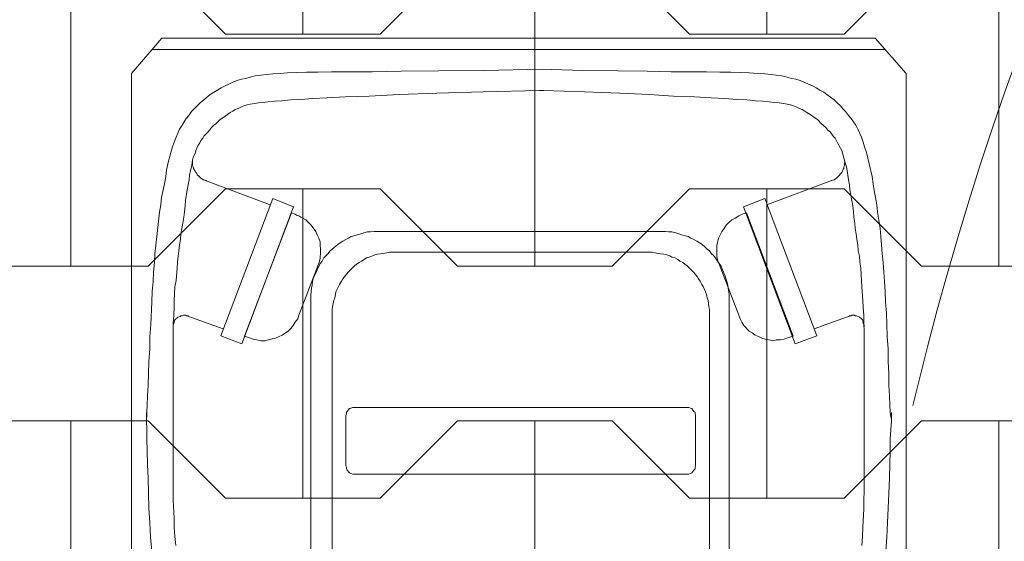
# Model space of a CAD drawing. Header units: inches. Extents: x 1156 to 71303, y -52654 to 51.
# Tile 82 of 151: x 60749 to 60812, y -43960 to -43926. Entities that reach past the tile are written whole.
import ezdxf

# ---------------------------------------------------------------- set-up
doc = ezdxf.new("R2010")
doc.units = ezdxf.units.IN
doc.header["$MEASUREMENT"] = 0
doc.linetypes.add('HIDDEN', pattern=[0.375, 0.25, -0.125])
doc.layers.get('0').update_dxf_attribs({"lineweight": 0})
for name, color, linetype, lineweight in [('p--kosz śmietnik', 252, 'Continuous', 0), ('p--szraf trawa', 104, 'Continuous', 0), ('p--szraf-podjazd', 251, 'Continuous', 0), ('P--zieleń', 94, 'Continuous', 0)]:
    doc.layers.add(name, color=color, linetype=linetype, lineweight=lineweight)

# ---------------------------------------------------------------- blocks, each defined once
blk = doc.blocks.new('kosz120L-rzut')
at = {"linetype": 'Continuous'}
for points in [[(-23.616, 2.275), (-23.616, 37.426)], [(26.482, 2.275), (26.482, 37.426)], [(-12.172, 16.836), (-12.172, 35.196)], [(14.879, 35.196), (14.879, 16.836)], [(-10.898, 17.723), (-10.898, 34.263)], [(13.491, 34.263), (13.491, 17.723)], [(-22.364, 32.238), (-22.296, 33.126)], [(25.254, 32.238), (25.163, 33.126)], [(-20.795, 32.193), (-20.749, 32.785)], [(23.661, 32.193), (23.616, 32.785)], [(-22.41, 31.306), (-22.364, 32.238)], [(-20.817, 31.601), (-20.795, 32.193)], [(23.707, 31.601), (23.661, 32.193)], [(25.277, 31.306), (25.254, 32.238)], [(-22.455, 30.373), (-22.41, 31.306)], [(-20.886, 30.418), (-20.817, 31.601)], [(23.707, 31.01), (23.707, 31.601)], [(25.345, 30.373), (25.277, 31.306)], [(23.775, 29.85), (23.707, 31.01)], [(-22.501, 29.417), (-22.455, 30.373)], [(-20.886, 29.85), (-20.886, 30.418)], [(25.39, 28.439), (25.345, 30.373)], [(-22.546, 28.439), (-22.501, 29.417)], [(-20.908, 29.258), (-20.886, 29.85)], [(23.775, 18.428), (23.775, 29.85)], [(-20.908, 18.952), (-20.908, 29.258)], [(-22.569, 27.552), (-22.546, 28.439)], [(-9.897, 27.916), (-9.76, 28.075)], [(-9.76, 28.075), (-9.669, 28.121)], [(-9.669, 28.121), (-9.556, 28.166)], [(-9.556, 28.166), (-9.442, 28.166)], [(-9.442, 28.166), (12.172, 28.166)], [(12.172, 28.166), (12.286, 28.121)], [(12.286, 28.121), (12.377, 28.075)], [(12.377, 28.075), (12.536, 27.916)], [(25.436, 27.552), (25.39, 28.439)], [(-22.592, 26.664), (-22.569, 27.552)], [(-9.988, 27.643), (-9.965, 27.711)], [(-9.988, 24.389), (-9.988, 27.643)], [(-9.965, 27.825), (-9.897, 27.916)], [(-9.965, 27.711), (-9.965, 27.825)], [(12.536, 27.916), (12.581, 27.825)], [(12.581, 27.825), (12.581, 27.711)], [(12.581, 27.711), (12.604, 27.643)], [(12.604, 27.643), (12.604, 24.389)], [(25.459, 26.664), (25.436, 27.552)], [(-22.592, 25.914), (-22.592, 26.664)], [(25.481, 25.914), (25.459, 26.664)], [(-22.615, 25.277), (-22.592, 25.914)], [(25.481, 25.277), (25.481, 25.914)], [(-22.66, 24.753), (-22.615, 25.277)], [(25.504, 24.753), (25.481, 25.277)], [(-22.66, 24.185), (-22.66, 24.753)], [(-22.615, 24.458), (-22.66, 24.594)], [(-22.66, 24.594), (-22.66, 24.185)], [(-22.592, 24.162), (-22.615, 24.458)], [(-9.965, 24.276), (-9.988, 24.389)], [(-9.965, 24.162), (-9.965, 24.276)], [(12.604, 24.389), (12.581, 24.276)], [(12.581, 24.276), (12.581, 24.162)], [(25.481, 24.458), (25.504, 24.594)], [(25.481, 24.162), (25.481, 24.458)], [(25.504, 24.185), (25.504, 24.753)], [(25.504, 24.594), (25.504, 24.185)], [(-22.569, 23.707), (-22.592, 24.162)], [(-22.546, 23.115), (-22.569, 23.707)], [(-9.897, 24.116), (-9.965, 24.162)], [(-9.829, 24.025), (-9.897, 24.116)], [(-9.76, 23.934), (-9.829, 24.025)], [(-9.669, 23.912), (-9.76, 23.934)], [(-9.556, 23.866), (-9.669, 23.912)], [(12.172, 23.866), (-9.556, 23.866)], [(12.286, 23.912), (12.172, 23.866)], [(12.377, 23.934), (12.286, 23.912)], [(12.468, 24.025), (12.377, 23.934)], [(12.536, 24.116), (12.468, 24.025)], [(12.581, 24.162), (12.536, 24.116)], [(25.436, 23.115), (25.459, 23.707)], [(25.459, 23.707), (25.481, 24.162)], [(-22.501, 22.41), (-22.546, 23.115)], [(25.39, 22.41), (25.436, 23.115)], [(-22.501, 21.682), (-22.501, 22.41)], [(25.368, 21.682), (25.39, 22.41)], [(-22.455, 20.886), (-22.501, 21.682)], [(25.345, 20.886), (25.368, 21.682)], [(-22.455, 20.067), (-22.455, 20.886)], [(25.277, 20.067), (25.345, 20.886)], [(-22.387, 19.27), (-22.455, 20.067)], [(-16.449, 19.748), (-17.837, 19.225)], [(-13.105, 10.898), (-16.449, 19.748)], [(15.994, 10.898), (19.339, 19.748)], [(19.339, 19.748), (20.704, 19.225)], [(25.277, 19.27), (25.277, 20.067)], [(-22.364, 18.497), (-22.387, 19.27)], [(-17.837, 19.225), (-14.47, 10.352)], [(-16.313, 19.248), (-15.949, 19.361)], [(-13.287, 11.285), (-16.313, 19.248)], [(-15.949, 19.361), (-15.721, 19.452)], [(-15.949, 19.361), (-15.949, 19.361)], [(-15.721, 19.452), (-15.494, 19.498)], [(-15.494, 19.498), (-15.221, 19.498)], [(-15.221, 19.498), (-14.993, 19.543)], [(-14.993, 19.543), (-14.766, 19.498)], [(-14.766, 19.498), (-14.493, 19.452)], [(-14.493, 19.452), (-14.288, 19.384)], [(-14.288, 19.384), (-14.06, 19.27)], [(-14.06, 19.27), (-13.855, 19.179)], [(-13.855, 19.179), (-13.651, 19.043)], [(16.131, 11.285), (19.157, 19.248)], [(16.722, 19.179), (16.517, 19.043)], [(16.927, 19.27), (16.722, 19.179)], [(17.154, 19.384), (16.927, 19.27)], [(17.632, 19.498), (17.154, 19.384)], [(20.704, 19.225), (17.336, 10.352)], [(17.86, 19.543), (17.632, 19.498)], [(18.11, 19.543), (17.86, 19.543)], [(18.36, 19.498), (18.11, 19.543)], [(18.611, 19.452), (18.36, 19.498)], [(18.838, 19.361), (18.611, 19.452)], [(19.157, 19.248), (18.838, 19.361)], [(18.838, 19.361), (18.838, 19.361)], [(25.231, 18.497), (25.277, 19.27)], [(-22.342, 17.769), (-22.364, 18.497)], [(-20.886, 18.428), (-20.908, 18.952)], [(-20.908, 18.656), (-20.908, 18.542)], [(-20.908, 18.656), (-20.908, 18.542)], [(-20.908, 18.542), (-20.886, 18.451)], [(-20.908, 18.542), (-20.886, 18.451)], [(-17.678, 18.77), (-19.998, 17.928)], [(-13.651, 19.043), (-13.469, 18.929)], [(-13.469, 18.929), (-13.127, 18.565)], [(-13.127, 18.565), (-12.991, 18.337)], [(16.017, 18.565), (15.88, 18.337)], [(16.176, 18.747), (16.017, 18.565)], [(16.335, 18.929), (16.176, 18.747)], [(16.517, 19.043), (16.335, 18.929)], [(20.544, 18.77), (22.888, 17.928)], [(23.73, 18.451), (23.775, 18.542)], [(23.73, 18.451), (23.775, 18.542)], [(23.775, 18.542), (23.775, 18.656)], [(23.775, 18.542), (23.775, 18.656)], [(25.163, 17.041), (25.231, 18.497)], [(-20.886, 18.451), (-20.84, 18.406)], [(-20.886, 18.451), (-20.84, 18.406)], [(-20.886, 17.905), (-20.886, 18.428)], [(-20.84, 17.405), (-20.886, 17.905)], [(-20.84, 18.406), (-20.84, 18.337)], [(-20.84, 18.406), (-20.84, 18.337)], [(-20.84, 18.337), (-20.795, 18.201)], [(-20.84, 18.337), (-20.795, 18.201)], [(-20.795, 18.201), (-20.704, 18.11)], [(-20.795, 18.201), (-20.704, 18.11)], [(-20.704, 18.11), (-20.59, 18.019)], [(-20.704, 18.11), (-20.59, 18.019)], [(-20.59, 18.019), (-20.408, 17.928)], [(-20.59, 18.019), (-20.408, 17.928)], [(-20.408, 17.928), (-20.317, 17.928)], [(-20.408, 17.928), (-20.317, 17.928)], [(-20.317, 17.928), (-20.271, 17.905)], [(-20.317, 17.928), (-20.271, 17.905)], [(-20.271, 17.905), (-20.089, 17.905)], [(-20.271, 17.905), (-20.089, 17.905)], [(-20.089, 17.905), (-20.067, 17.928)], [(-20.089, 17.905), (-20.067, 17.928)], [(-20.067, 17.928), (-19.953, 17.928)], [(-20.067, 17.928), (-19.953, 17.928)], [(-19.953, 17.928), (-19.907, 17.973)], [(-19.953, 17.928), (-19.907, 17.973)], [(-12.991, 18.337), (-12.877, 18.133)], [(-12.877, 18.133), (-12.786, 17.905)], [(-12.786, 17.905), (-12.786, 17.905)], [(-12.786, 17.905), (-11.535, 14.606)], [(15.653, 17.905), (14.379, 14.606)], [(15.653, 17.905), (15.63, 17.905)], [(15.721, 18.133), (15.653, 17.905)], [(15.88, 18.337), (15.721, 18.133)], [(22.774, 17.973), (22.797, 17.928)], [(22.774, 17.973), (22.797, 17.928)], [(22.797, 17.928), (22.933, 17.928)], [(22.797, 17.928), (22.933, 17.928)], [(22.933, 17.928), (22.956, 17.905)], [(22.933, 17.928), (22.956, 17.905)], [(22.956, 17.905), (23.115, 17.905)], [(22.956, 17.905), (23.115, 17.905)], [(23.115, 17.905), (23.206, 17.928)], [(23.115, 17.905), (23.206, 17.928)], [(23.206, 17.928), (23.275, 17.928)], [(23.206, 17.928), (23.275, 17.928)], [(23.275, 17.928), (23.32, 17.973)], [(23.275, 17.928), (23.32, 17.973)], [(23.32, 17.973), (23.479, 18.019)], [(23.32, 17.973), (23.479, 18.019)], [(23.479, 18.019), (23.661, 18.201)], [(23.479, 18.019), (23.661, 18.201)], [(23.661, 18.201), (23.707, 18.337)], [(23.661, 18.201), (23.707, 18.337)], [(23.707, 18.337), (23.73, 18.406)], [(23.707, 18.337), (23.73, 18.406)], [(23.707, 17.405), (23.73, 17.905)], [(23.73, 18.406), (23.73, 18.451)], [(23.73, 18.406), (23.73, 18.451)], [(23.73, 17.905), (23.775, 18.428)], [(-22.273, 17.041), (-22.342, 17.769)], [(-20.817, 16.95), (-20.84, 17.405)], [(-10.898, 17.723), (-10.898, 17.518)], [(-10.898, 17.723), (-10.898, 17.518)], [(-10.898, 17.518), (-10.852, 17.359)], [(-10.898, 17.518), (-10.852, 17.359)], [(-10.852, 17.359), (-10.807, 16.95)], [(-10.852, 17.359), (-10.807, 16.95)], [(13.4, 16.95), (13.469, 17.359)], [(13.4, 16.95), (13.469, 17.359)], [(13.469, 17.359), (13.491, 17.518)], [(13.469, 17.359), (13.491, 17.518)], [(13.491, 17.518), (13.491, 17.723)], [(13.491, 17.518), (13.491, 17.723)], [(23.707, 16.95), (23.707, 17.405)], [(-22.251, 16.358), (-22.273, 17.041)], [(-20.749, 16.062), (-20.817, 16.95)], [(-12.172, 16.836), (-12.172, 16.586)], [(-12.172, 16.836), (-12.172, 16.586)], [(-12.172, 16.586), (-12.149, 16.381)], [(-12.172, 16.586), (-12.149, 16.381)], [(-10.807, 16.95), (-10.739, 16.768)], [(-10.807, 16.95), (-10.739, 16.768)], [(-10.739, 16.768), (-10.716, 16.563)], [(-10.739, 16.768), (-10.716, 16.563)], [(-10.716, 16.563), (-10.648, 16.381)], [(-10.716, 16.563), (-10.648, 16.381)], [(13.264, 16.381), (13.287, 16.563)], [(13.264, 16.381), (13.287, 16.563)], [(13.287, 16.563), (13.332, 16.768)], [(13.287, 16.563), (13.332, 16.768)], [(13.332, 16.768), (13.4, 16.95)], [(13.332, 16.768), (13.4, 16.95)], [(14.857, 16.381), (14.879, 16.586)], [(14.857, 16.381), (14.879, 16.586)], [(14.879, 16.586), (14.879, 16.836)], [(14.879, 16.586), (14.879, 16.836)], [(23.661, 16.062), (23.707, 16.95)], [(25.14, 16.358), (25.163, 17.041)], [(-22.205, 15.721), (-22.251, 16.358)], [(-20.681, 14.857), (-20.749, 16.062)], [(-12.149, 16.381), (-12.104, 16.153)], [(-12.149, 16.381), (-12.104, 16.153)], [(-12.104, 16.153), (-12.081, 15.949)], [(-12.104, 16.153), (-12.081, 15.949)], [(-12.081, 15.949), (-12.013, 15.721)], [(-12.081, 15.949), (-12.013, 15.721)], [(-10.648, 16.381), (-10.488, 16.04)], [(-10.648, 16.381), (-10.488, 16.04)], [(-10.488, 16.04), (-10.397, 15.903)], [(-10.488, 16.04), (-10.397, 15.903)], [(13.014, 15.903), (13.082, 16.04)], [(13.014, 15.903), (13.082, 16.04)], [(13.082, 16.04), (13.264, 16.381)], [(13.082, 16.04), (13.264, 16.381)], [(14.766, 15.721), (14.788, 15.949)], [(14.766, 15.721), (14.788, 15.949)], [(14.788, 15.949), (14.834, 16.153)], [(14.788, 15.949), (14.834, 16.153)], [(14.834, 16.153), (14.857, 16.381)], [(14.834, 16.153), (14.857, 16.381)], [(23.593, 15.653), (23.661, 16.062)], [(25.072, 15.721), (25.14, 16.358)], [(-22.182, 15.107), (-22.205, 15.721)], [(-12.013, 15.721), (-11.899, 15.312)], [(-12.013, 15.721), (-11.899, 15.312)], [(-11.899, 15.312), (-11.74, 14.97)], [(-11.899, 15.312), (-11.74, 14.97)], [(-10.397, 15.903), (-10.306, 15.698)], [(-10.397, 15.903), (-10.306, 15.698)], [(-10.306, 15.698), (-10.193, 15.539)], [(-10.306, 15.698), (-10.193, 15.539)], [(-10.193, 15.539), (-10.102, 15.403)], [(-10.193, 15.539), (-10.102, 15.403)], [(-10.102, 15.403), (-9.874, 15.107)], [(-10.102, 15.403), (-9.874, 15.107)], [(12.468, 15.107), (12.809, 15.539)], [(12.468, 15.107), (12.809, 15.539)], [(12.809, 15.539), (12.9, 15.698)], [(12.809, 15.539), (12.9, 15.698)], [(12.9, 15.698), (13.014, 15.903)], [(12.9, 15.698), (13.014, 15.903)], [(14.538, 15.13), (14.629, 15.312)], [(14.538, 15.13), (14.629, 15.312)], [(14.629, 15.312), (14.72, 15.516)], [(14.629, 15.312), (14.72, 15.516)], [(14.72, 15.516), (14.766, 15.721)], [(14.72, 15.516), (14.766, 15.721)], [(23.525, 14.857), (23.593, 15.653)], [(25.049, 15.107), (25.072, 15.721)], [(-22.137, 14.493), (-22.182, 15.107)], [(-20.613, 14.47), (-20.681, 14.857)], [(-11.74, 14.97), (-11.649, 14.72)], [(-11.74, 14.97), (-11.649, 14.72)], [(-11.649, 14.72), (-11.535, 14.561)], [(-11.649, 14.72), (-11.535, 14.561)], [(-9.874, 15.107), (-9.465, 14.697)], [(-9.874, 15.107), (-9.465, 14.697)], [(-9.465, 14.697), (-9.305, 14.606)], [(-9.465, 14.697), (-9.305, 14.606)], [(11.922, 14.606), (12.058, 14.697)], [(11.922, 14.606), (12.058, 14.697)], [(12.058, 14.697), (12.468, 15.107)], [(12.058, 14.697), (12.468, 15.107)], [(14.265, 14.561), (14.47, 14.97)], [(14.265, 14.561), (14.47, 14.97)], [(14.47, 14.97), (14.538, 15.13)], [(14.47, 14.97), (14.538, 15.13)], [(23.502, 14.47), (23.525, 14.857)], [(24.981, 14.493), (25.049, 15.107)], [(-22.069, 13.924), (-22.137, 14.493)], [(-20.59, 14.083), (-20.613, 14.47)], [(-20.522, 13.742), (-20.59, 14.083)], [(-11.535, 14.606), (-11.535, 14.606)], [(-11.535, 14.606), (-11.444, 14.379)], [(-11.535, 14.561), (-11.421, 14.402)], [(-11.535, 14.561), (-11.421, 14.402)], [(-11.444, 14.379), (-11.376, 14.129)], [(-11.421, 14.402), (-11.285, 14.197)], [(-11.421, 14.402), (-11.285, 14.197)], [(-11.376, 14.129), (-11.376, 13.4)], [(-11.285, 14.197), (-11.171, 14.06)], [(-11.285, 14.197), (-11.171, 14.06)], [(-11.171, 14.06), (-11.034, 13.924)], [(-11.171, 14.06), (-11.034, 13.924)], [(-9.305, 14.606), (-9.169, 14.493)], [(-9.305, 14.606), (-9.169, 14.493)], [(-9.169, 14.493), (-8.987, 14.402)], [(-9.169, 14.493), (-8.987, 14.402)], [(-8.987, 14.402), (-8.85, 14.288)], [(-8.987, 14.402), (-8.85, 14.288)], [(-8.85, 14.288), (-8.668, 14.197)], [(-8.85, 14.288), (-8.668, 14.197)], [(-8.668, 14.197), (-8.463, 14.151)], [(-8.668, 14.197), (-8.463, 14.151)], [(-8.463, 14.151), (-8.327, 14.06)], [(-8.463, 14.151), (-8.327, 14.06)], [(-8.327, 14.06), (-8.145, 13.992)], [(-8.327, 14.06), (-8.145, 13.992)], [(10.739, 13.992), (10.898, 14.06)], [(10.739, 13.992), (10.898, 14.06)], [(10.898, 14.06), (11.103, 14.151)], [(10.898, 14.06), (11.103, 14.151)], [(11.103, 14.151), (11.285, 14.197)], [(11.103, 14.151), (11.285, 14.197)], [(11.285, 14.197), (11.421, 14.288)], [(11.285, 14.197), (11.421, 14.288)], [(11.421, 14.288), (11.603, 14.402)], [(11.421, 14.288), (11.603, 14.402)], [(11.603, 14.402), (11.762, 14.493)], [(11.603, 14.402), (11.762, 14.493)], [(11.762, 14.493), (11.922, 14.606)], [(11.762, 14.493), (11.922, 14.606)], [(13.787, 13.924), (13.901, 14.06)], [(13.787, 13.924), (13.901, 14.06)], [(13.901, 14.06), (14.038, 14.197)], [(13.901, 14.06), (14.038, 14.197)], [(14.038, 14.197), (14.151, 14.402)], [(14.038, 14.197), (14.151, 14.402)], [(14.151, 14.402), (14.265, 14.561)], [(14.151, 14.402), (14.265, 14.561)], [(14.265, 14.151), (14.242, 13.878)], [(14.311, 14.379), (14.265, 14.242)], [(14.265, 14.242), (14.265, 14.151)], [(14.333, 14.493), (14.311, 14.379)], [(14.379, 14.606), (14.333, 14.493)], [(14.379, 14.606), (14.379, 14.606)], [(23.411, 13.742), (23.457, 14.083)], [(23.457, 14.083), (23.502, 14.47)], [(24.958, 13.924), (24.981, 14.493)], [(-22.023, 13.355), (-22.069, 13.924)], [(-20.499, 13.355), (-20.522, 13.742)], [(-11.376, 13.4), (-11.489, 12.923)], [(-11.034, 13.924), (-10.898, 13.742)], [(-11.034, 13.924), (-10.898, 13.742)], [(-10.898, 13.742), (-10.739, 13.628)], [(-10.898, 13.742), (-10.739, 13.628)], [(-10.739, 13.628), (-10.602, 13.469)], [(-10.739, 13.628), (-10.602, 13.469)], [(-10.602, 13.469), (-10.42, 13.332)], [(-10.602, 13.469), (-10.42, 13.332)], [(-8.145, 13.992), (-7.94, 13.947)], [(-8.145, 13.992), (-7.94, 13.947)], [(-7.94, 13.947), (-7.735, 13.924)], [(-7.94, 13.947), (-7.735, 13.924)], [(-7.735, 13.924), (-7.394, 13.855)], [(-7.735, 13.924), (-7.394, 13.855)], [(-7.394, 13.855), (-7.189, 13.833)], [(-7.394, 13.855), (-7.189, 13.833)], [(-7.189, 13.833), (-6.985, 13.833)], [(-7.189, 13.833), (-6.985, 13.833)], [(9.578, 13.833), (-6.985, 13.833)], [(9.578, 13.833), (9.783, 13.833)], [(9.578, 13.833), (9.783, 13.833)], [(9.783, 13.833), (9.965, 13.855)], [(9.783, 13.833), (9.965, 13.855)], [(9.965, 13.855), (10.375, 13.924)], [(9.965, 13.855), (10.375, 13.924)], [(10.375, 13.924), (10.557, 13.947)], [(10.375, 13.924), (10.557, 13.947)], [(10.557, 13.947), (10.739, 13.992)], [(10.557, 13.947), (10.739, 13.992)], [(13.127, 13.332), (13.491, 13.628)], [(13.127, 13.332), (13.491, 13.628)], [(13.491, 13.628), (13.628, 13.742)], [(13.491, 13.628), (13.628, 13.742)], [(13.628, 13.742), (13.787, 13.924)], [(13.628, 13.742), (13.787, 13.924)], [(14.242, 13.878), (14.242, 13.628)], [(14.242, 13.628), (14.265, 13.4)], [(14.265, 13.4), (14.265, 13.15)], [(23.366, 13.355), (23.411, 13.742)], [(24.844, 12.809), (24.958, 13.924)], [(-21.978, 12.809), (-22.023, 13.355)], [(-21.932, 12.286), (-21.978, 12.809)], [(-20.431, 13.014), (-20.499, 13.355)], [(-20.385, 12.627), (-20.431, 13.014)], [(-11.489, 12.923), (-11.58, 12.695)], [(-10.42, 13.332), (-10.079, 13.105)], [(-10.42, 13.332), (-10.079, 13.105)], [(-10.079, 13.105), (-9.897, 13.014)], [(-10.079, 13.105), (-9.897, 13.014)], [(-9.897, 13.014), (-9.692, 12.923)], [(-9.897, 13.014), (-9.692, 12.923)], [(-9.692, 12.923), (-9.51, 12.809)], [(-9.692, 12.923), (-9.51, 12.809)], [(-9.51, 12.809), (-9.1, 12.695)], [(-9.51, 12.809), (-9.1, 12.695)], [(11.853, 12.695), (12.263, 12.809)], [(11.853, 12.695), (12.263, 12.809)], [(12.263, 12.809), (12.445, 12.923)], [(12.263, 12.809), (12.445, 12.923)], [(12.445, 12.923), (12.604, 13.014)], [(12.445, 12.923), (12.604, 13.014)], [(12.604, 13.014), (12.809, 13.105)], [(12.604, 13.014), (12.809, 13.105)], [(12.809, 13.105), (12.991, 13.218)], [(12.809, 13.105), (12.991, 13.218)], [(12.991, 13.218), (13.127, 13.332)], [(12.991, 13.218), (13.127, 13.332)], [(14.265, 13.15), (14.356, 12.923)], [(14.356, 12.923), (14.47, 12.695)], [(23.275, 12.627), (23.297, 13.014)], [(23.297, 13.014), (23.366, 13.355)], [(24.662, 11.239), (24.844, 12.809)], [(-21.841, 11.762), (-21.932, 12.286)], [(-20.317, 12.286), (-20.385, 12.627)], [(-20.294, 11.944), (-20.317, 12.286)], [(-11.853, 12.286), (-11.967, 12.081)], [(-11.694, 12.49), (-11.853, 12.286)], [(-11.58, 12.695), (-11.694, 12.49)], [(-9.1, 12.695), (-8.918, 12.627)], [(-9.1, 12.695), (-8.918, 12.627)], [(-8.918, 12.627), (-8.714, 12.581)], [(-8.918, 12.627), (-8.714, 12.581)], [(-8.714, 12.581), (-8.463, 12.513)], [(-8.714, 12.581), (-8.463, 12.513)], [(-8.463, 12.513), (-8.259, 12.513)], [(-8.463, 12.513), (-8.259, 12.513)], [(-8.259, 12.513), (-8.054, 12.49)], [(-8.259, 12.513), (-8.054, 12.49)], [(-8.054, 12.49), (-7.826, 12.49)], [(-8.054, 12.49), (-7.826, 12.49)], [(10.579, 12.49), (-7.826, 12.49)], [(10.579, 12.49), (10.784, 12.49)], [(10.579, 12.49), (10.784, 12.49)], [(10.784, 12.49), (11.012, 12.513)], [(10.784, 12.49), (11.012, 12.513)], [(11.012, 12.513), (11.216, 12.513)], [(11.012, 12.513), (11.216, 12.513)], [(11.216, 12.513), (11.444, 12.581)], [(11.216, 12.513), (11.444, 12.581)], [(11.444, 12.581), (11.649, 12.627)], [(11.444, 12.581), (11.649, 12.627)], [(11.649, 12.627), (11.853, 12.695)], [(11.649, 12.627), (11.853, 12.695)], [(14.47, 12.695), (14.561, 12.49)], [(14.561, 12.49), (14.857, 12.081)], [(23.161, 11.944), (23.275, 12.627)], [(-21.773, 11.239), (-21.841, 11.762)], [(-20.226, 11.558), (-20.294, 11.944)], [(-20.203, 11.216), (-20.226, 11.558)], [(-12.786, 11.467), (-13.014, 11.376)], [(-12.559, 11.626), (-12.786, 11.467)], [(-12.354, 11.74), (-12.559, 11.626)], [(-12.149, 11.899), (-12.354, 11.74)], [(-11.967, 12.081), (-12.149, 11.899)], [(14.857, 12.081), (15.198, 11.74)], [(15.198, 11.74), (15.403, 11.626)], [(15.403, 11.626), (15.516, 11.558)], [(15.516, 11.558), (15.653, 11.467)], [(15.653, 11.467), (15.767, 11.444)], [(23.047, 11.216), (23.092, 11.558)], [(23.092, 11.558), (23.161, 11.944)], [(-21.727, 10.761), (-21.773, 11.239)], [(-20.158, 10.83), (-20.203, 11.216)], [(-19.976, 9.783), (-20.158, 10.83)], [(-14.47, 10.352), (-13.105, 10.898)], [(-13.014, 11.376), (-13.287, 11.285)], [(-13.014, 11.376), (-13.014, 11.376)], [(15.767, 11.444), (15.88, 11.376)], [(15.88, 11.376), (16.131, 11.285)], [(15.88, 11.376), (15.88, 11.376)], [(17.336, 10.352), (15.994, 10.898)], [(22.979, 10.488), (23.001, 10.83)], [(23.001, 10.83), (23.047, 11.216)], [(24.571, 10.761), (24.662, 11.239)], [(-21.636, 10.284), (-21.727, 10.761)], [(-21.545, 9.829), (-21.636, 10.284)], [(-14.606, 10.761), (-18.861, 9.169)], [(17.496, 10.761), (21.75, 9.169)], [(22.865, 9.783), (22.979, 10.488)], [(24.344, 9.396), (24.526, 10.284)], [(24.526, 10.284), (24.571, 10.761)], [(-21.477, 9.396), (-21.545, 9.829)], [(-19.953, 9.465), (-19.976, 9.783)], [(22.751, 9.146), (22.865, 9.783)], [(-21.409, 8.941), (-21.477, 9.396)], [(-21.227, 8.122), (-21.409, 8.941)], [(-19.885, 9.146), (-19.953, 9.465)], [(-19.839, 8.85), (-19.885, 9.146)], [(-19.179, 8.964), (-19.27, 8.896)], [(-19.179, 8.964), (-19.27, 8.896)], [(-19.111, 9.032), (-19.179, 8.964)], [(-19.111, 9.032), (-19.179, 8.964)], [(-19.043, 9.078), (-19.111, 9.032)], [(-19.043, 9.078), (-19.111, 9.032)], [(-18.952, 9.146), (-19.043, 9.078)], [(-18.952, 9.146), (-19.043, 9.078)], [(-18.861, 9.169), (-18.952, 9.146)], [(-18.861, 9.169), (-18.952, 9.146)], [(-18.747, 9.191), (-18.861, 9.169)], [(-18.747, 9.191), (-18.861, 9.169)], [(21.727, 9.169), (21.614, 9.191)], [(21.727, 9.169), (21.614, 9.191)], [(21.818, 9.146), (21.727, 9.169)], [(21.818, 9.146), (21.727, 9.169)], [(22, 9.032), (21.818, 9.146)], [(22, 9.032), (21.818, 9.146)], [(22.046, 8.964), (22, 9.032)], [(22.046, 8.964), (22, 9.032)], [(22.137, 8.896), (22.046, 8.964)], [(22.137, 8.896), (22.046, 8.964)], [(22.728, 8.85), (22.751, 9.146)], [(24.207, 8.532), (24.253, 8.941)], [(24.253, 8.941), (24.344, 9.396)], [(-19.794, 8.554), (-19.839, 8.85)], [(-19.748, 8.304), (-19.794, 8.554)], [(-19.68, 8.054), (-19.748, 8.304)], [(-19.589, 8.304), (-19.634, 8.213)], [(-19.589, 8.304), (-19.634, 8.213)], [(-19.543, 8.463), (-19.589, 8.418)], [(-19.543, 8.463), (-19.589, 8.418)], [(-19.589, 8.418), (-19.589, 8.304)], [(-19.589, 8.418), (-19.589, 8.304)], [(-19.498, 8.577), (-19.543, 8.463)], [(-19.498, 8.577), (-19.543, 8.463)], [(-19.452, 8.668), (-19.498, 8.577)], [(-19.452, 8.668), (-19.498, 8.577)], [(-19.384, 8.736), (-19.452, 8.668)], [(-19.384, 8.736), (-19.452, 8.668)], [(-19.27, 8.896), (-19.384, 8.736)], [(-19.27, 8.896), (-19.384, 8.736)], [(22.228, 8.827), (22.137, 8.896)], [(22.228, 8.827), (22.137, 8.896)], [(22.251, 8.736), (22.228, 8.827)], [(22.251, 8.736), (22.228, 8.827)], [(22.319, 8.668), (22.251, 8.736)], [(22.319, 8.668), (22.251, 8.736)], [(22.364, 8.577), (22.319, 8.668)], [(22.364, 8.577), (22.319, 8.668)], [(22.455, 8.418), (22.364, 8.577)], [(22.455, 8.418), (22.364, 8.577)], [(22.478, 8.304), (22.455, 8.418)], [(22.478, 8.304), (22.455, 8.418)], [(22.524, 8.213), (22.478, 8.304)], [(22.524, 8.213), (22.478, 8.304)], [(22.546, 8.054), (22.592, 8.304)], [(22.592, 8.304), (22.66, 8.554)], [(22.66, 8.554), (22.728, 8.85)], [(24.116, 8.122), (24.207, 8.532)], [(-21.045, 7.371), (-21.227, 8.122)], [(-19.452, 7.258), (-19.68, 8.054)], [(-19.634, 8.099), (-19.657, 7.986)], [(-19.634, 8.099), (-19.657, 7.986)], [(-19.657, 7.986), (-19.657, 7.94)], [(-19.657, 7.986), (-19.657, 7.94)], [(-19.657, 7.94), (-19.634, 7.917)], [(-19.657, 7.94), (-19.634, 7.917)], [(-19.634, 8.213), (-19.634, 8.099)], [(-19.634, 8.213), (-19.634, 8.099)], [(-19.634, 7.917), (-19.634, 7.849)], [(-19.634, 7.917), (-19.634, 7.849)], [(22.364, 7.44), (22.455, 7.644)], [(22.455, 7.644), (22.524, 7.849)], [(22.524, 7.849), (22.524, 8.213)], [(22.524, 7.849), (22.524, 8.213)], [(22.524, 7.849), (22.546, 8.054)], [(23.934, 7.371), (24.116, 8.122)], [(-20.931, 7.007), (-21.045, 7.371)], [(-20.84, 6.712), (-20.931, 7.007)], [(-19.361, 7.098), (-19.452, 7.258)], [(-19.179, 6.757), (-19.361, 7.098)], [(22.16, 6.916), (22.251, 7.098)], [(22.251, 7.098), (22.319, 7.258)], [(22.319, 7.258), (22.364, 7.44)], [(23.707, 6.712), (23.821, 7.007)], [(23.821, 7.007), (23.934, 7.371)], [(-20.726, 6.393), (-20.84, 6.712)], [(-20.499, 5.87), (-20.726, 6.393)], [(-19.02, 6.461), (-19.179, 6.757)], [(-18.906, 6.325), (-19.02, 6.461)], [(21.796, 6.325), (21.864, 6.461)], [(21.864, 6.461), (22, 6.598)], [(22, 6.598), (22.046, 6.757)], [(22.046, 6.757), (22.16, 6.916)], [(23.366, 5.87), (23.593, 6.393)], [(23.593, 6.393), (23.707, 6.712)], [(-20.362, 5.62), (-20.499, 5.87)], [(-18.815, 6.188), (-18.906, 6.325)], [(-18.702, 6.052), (-18.815, 6.188)], [(-18.542, 5.938), (-18.702, 6.052)], [(-18.428, 5.756), (-18.542, 5.938)], [(-18.133, 5.529), (-18.428, 5.756)], [(21.181, 5.642), (21.295, 5.756)], [(21.295, 5.756), (21.432, 5.938)], [(21.432, 5.938), (21.523, 6.052)], [(21.523, 6.052), (21.796, 6.325)], [(23.206, 5.62), (23.366, 5.87)], [(-20.203, 5.392), (-20.362, 5.62)], [(-20.067, 5.187), (-20.203, 5.392)], [(-19.885, 4.983), (-20.067, 5.187)], [(-17.882, 5.256), (-18.133, 5.529)], [(-17.7, 5.142), (-17.882, 5.256)], [(-17.405, 4.914), (-17.7, 5.142)], [(20.271, 4.914), (20.567, 5.142)], [(20.567, 5.142), (20.749, 5.256)], [(20.749, 5.256), (20.886, 5.392)], [(20.886, 5.392), (21.022, 5.529)], [(21.022, 5.529), (21.181, 5.642)], [(22.774, 4.983), (22.933, 5.187)], [(22.933, 5.187), (23.07, 5.392)], [(23.07, 5.392), (23.206, 5.62)], [(-19.703, 4.732), (-19.885, 4.983)], [(-19.543, 4.573), (-19.703, 4.732)], [(-19.361, 4.368), (-19.543, 4.573)], [(-17.2, 4.801), (-17.405, 4.914)], [(-17.063, 4.71), (-17.2, 4.801)], [(-16.881, 4.596), (-17.063, 4.71)], [(-16.722, 4.527), (-16.881, 4.596)], [(-16.54, 4.459), (-16.722, 4.527)], [(-16.335, 4.368), (-16.54, 4.459)], [(19.202, 4.368), (19.407, 4.459)], [(19.407, 4.459), (19.566, 4.527)], [(19.566, 4.527), (19.771, 4.596)], [(19.771, 4.596), (19.93, 4.71)], [(19.93, 4.71), (20.089, 4.801)], [(20.089, 4.801), (20.271, 4.914)], [(22.023, 4.163), (22.592, 4.732)], [(22.592, 4.732), (22.774, 4.983)], [(-19.157, 4.163), (-19.361, 4.368)], [(-18.952, 3.981), (-19.157, 4.163)], [(-18.497, 3.64), (-18.952, 3.981)], [(-16.131, 4.3), (-16.335, 4.368)], [(-15.926, 4.254), (-16.131, 4.3)], [(-15.698, 4.209), (-15.926, 4.254)], [(-15.403, 4.163), (-15.698, 4.209)], [(-15.107, 4.141), (-15.403, 4.163)], [(-14.766, 4.095), (-15.107, 4.141)], [(-14.356, 4.072), (-14.766, 4.095)], [(-13.878, 4.05), (-14.356, 4.072)], [(-13.309, 3.981), (-13.878, 4.05)], [(-12.672, 3.959), (-13.309, 3.981)], [(-11.899, 3.89), (-12.672, 3.959)], [(-11.012, 3.845), (-11.899, 3.89)], [(-9.92, 3.777), (-11.012, 3.845)], [(12.65, 3.777), (13.833, 3.845)], [(13.833, 3.845), (14.766, 3.89)], [(14.766, 3.89), (15.516, 3.959)], [(15.516, 3.959), (16.199, 3.981)], [(16.199, 3.981), (16.745, 4.05)], [(16.745, 4.05), (17.223, 4.072)], [(17.223, 4.072), (17.632, 4.095)], [(17.632, 4.095), (17.973, 4.141)], [(17.973, 4.141), (18.269, 4.163)], [(18.269, 4.163), (18.519, 4.209)], [(18.519, 4.209), (18.793, 4.254)], [(18.793, 4.254), (18.997, 4.3)], [(18.997, 4.3), (19.202, 4.368)], [(21.386, 3.64), (21.796, 3.981)], [(21.796, 3.981), (22.023, 4.163)], [(-18.292, 3.481), (-18.497, 3.64)], [(-18.042, 3.344), (-18.292, 3.481)], [(-17.791, 3.208), (-18.042, 3.344)], [(-17.564, 3.071), (-17.791, 3.208)], [(-8.577, 3.731), (-9.92, 3.777)], [(-7.007, 3.64), (-8.577, 3.731)], [(-5.096, 3.549), (-7.007, 3.64)], [(-2.821, 3.458), (-5.096, 3.549)], [(-0.182, 3.367), (-2.821, 3.458)], [(-0.182, 3.367), (0.091, 3.367)], [(0.091, 3.367), (3.731, 3.458)], [(3.731, 3.458), (6.734, 3.549)], [(6.734, 3.549), (9.169, 3.64)], [(9.169, 3.64), (11.103, 3.731)], [(11.103, 3.731), (12.65, 3.777)], [(20.408, 3.071), (20.681, 3.208)], [(20.681, 3.208), (21.386, 3.64)], [(-16.768, 2.73), (-17.564, 3.071)], [(-16.472, 2.639), (-16.768, 2.73)], [(-16.199, 2.594), (-16.472, 2.639)], [(-15.926, 2.503), (-16.199, 2.594)], [(18.793, 2.503), (19.088, 2.594)], [(19.088, 2.594), (19.361, 2.639)], [(19.361, 2.639), (19.634, 2.73)], [(19.634, 2.73), (19.93, 2.844)], [(19.93, 2.844), (20.18, 2.958)], [(20.18, 2.958), (20.408, 3.071)], [(-21.614, 0), (-23.616, 2.275)], [(-15.585, 2.434), (-15.926, 2.503)], [(-15.221, 2.389), (-15.585, 2.434)], [(-14.879, 2.343), (-15.221, 2.389)], [(-14.47, 2.298), (-14.879, 2.343)], [(-14.015, 2.275), (-14.47, 2.298)], [(-13.469, 2.23), (-14.015, 2.275)], [(-12.923, 2.207), (-13.469, 2.23)], [(-12.286, 2.184), (-12.923, 2.207)], [(-11.558, 2.184), (-12.286, 2.184)], [(-10.716, 2.161), (-11.558, 2.184)], [(-9.692, 2.161), (-10.716, 2.161)], [(-8.418, 2.161), (-9.692, 2.161)], [(-6.871, 2.116), (-8.418, 2.161)], [(-4.983, 2.093), (-6.871, 2.116)], [(-2.707, 2.07), (-4.983, 2.093)], [(-0.023, 2.002), (-2.707, 2.07)], [(-0.023, 2.002), (3.617, 2.07)], [(3.617, 2.07), (6.621, 2.093)], [(6.621, 2.093), (9.032, 2.116)], [(9.032, 2.116), (10.898, 2.161)], [(10.898, 2.161), (13.537, 2.161)], [(13.537, 2.161), (14.424, 2.184)], [(14.424, 2.184), (15.152, 2.184)], [(15.152, 2.184), (15.789, 2.207)], [(15.789, 2.207), (16.381, 2.23)], [(16.381, 2.23), (16.859, 2.275)], [(16.859, 2.275), (17.336, 2.298)], [(17.336, 2.298), (17.746, 2.343)], [(17.746, 2.343), (18.11, 2.389)], [(18.11, 2.389), (18.474, 2.434)], [(18.474, 2.434), (18.793, 2.503)], [(24.503, 0), (26.482, 2.275)], [(-0.023, 0.728), (-22.251, 0.728)], [(0, 0.728), (25.14, 0.728)], [(-0.023, 0), (-21.614, 0)], [(0, 0), (24.503, 0)]]:
    blk.add_lwpolyline(points, dxfattribs=at)

msp = doc.modelspace()

# ---------------------------------------------------------------- hatches: boundary and pattern name
at = {"layer": 'p--szraf trawa'}
h = msp.add_hatch(dxfattribs=at)
h.set_pattern_fill('26-Posypka z piasku', color=256, scale=2000000.0)
h.set_pattern_definition([(10, (800000, 1200000), (637500, 2143300), [0, -2000000]), (12, (1400000, 200000), (171000, 2081000), [0, -2000000]), (-3, (0, -200000), (1103300, 1945000), [0, -3000000]), (-82, (200000, 100000), (2370200, -2494400), [0, -1000000]), (23, (0, -100000), (2197200, 5061000), [0, -1600000]), (58, (-400000, -600000), (2437800, 2014200), [0, -1200000]), (79, (-400000, 600000), (-1499800, 1717700), [0, -600000]), (40, (800000, 1200000), (-519500, 2174900), [0, -2000000]), (92, (1400000, 200000), (-2019700, 529800), [0, -2000000]), (-43, (0, -200000), (2095400, 780700), [0, -3000000]), (-12, (200000, 100000), (3154600, 1374100), [0, -1000000]), (63, (0, -100000), (-1570000, 5289000), [0, -1800000]), (6, (-400000, -600000), (3088100, -680900), [0, -1200000]), (138, (-400000, 600000), (-2244800, -400900), [0, -600000])])
edge = h.paths.add_edge_path()
edge.add_line((62742.869, -44778.783), (62682.177, -41051.307))
edge.add_line((62682.177, -41051.307), (59879.631, -41051.97))
edge.add_line((59879.631, -41051.97), (59939.388, -44778.783))
edge.add_line((59939.388, -44778.783), (60055.424, -44778.783))
edge.add_line((60055.424, -44778.783), (60055.424, -44436.783))
edge.add_line((60055.424, -44436.783), (59955.424, -44436.783))
edge.add_line((59955.424, -44436.783), (59955.424, -44170.783))
edge.add_line((59955.424, -44170.783), (60055.424, -44170.783))
edge.add_line((60055.424, -44170.783), (60055.424, -42728.783))
edge.add_line((60055.424, -42728.783), (60413.424, -42728.783))
edge.add_line((60413.424, -42728.783), (60413.424, -42820.783))
edge.add_line((60413.424, -42820.783), (61516.825, -42820.783))
edge.add_line((61516.825, -42820.783), (61516.825, -42378.783))
edge.add_line((61516.825, -42378.783), (61063.425, -42378.783))
edge.add_line((61063.425, -42378.783), (61063.425, -41594.383))
edge.add_line((61063.425, -41594.383), (62363.425, -41594.383))
edge.add_line((62363.425, -41594.383), (62363.425, -42378.783))
edge.add_line((62363.425, -42378.783), (61910.025, -42378.783))
edge.add_line((61910.025, -42378.783), (61910.025, -42820.783))
edge.add_line((61910.025, -42820.783), (62156.424, -42820.783))
edge.add_line((62156.424, -42820.783), (62156.424, -43178.783))
edge.add_arc((62298.424, -43178.783), 142, 180, 270)
edge.add_line((62298.424, -43320.783), (62331.424, -43320.783))
edge.add_line((62331.424, -43320.783), (62331.424, -43736.783))
edge.add_arc((62303.522, -43881.314), 147.2, 79.07361, 182.12898)
edge.add_line((62156.424, -43886.783), (60877.424, -43886.783))
edge.add_line((60877.424, -43886.783), (60877.325, -43984.783))
edge.add_line((60877.325, -43984.783), (60615.424, -43984.783))
edge.add_line((60615.424, -43984.783), (60615.424, -43886.909))
edge.add_arc((60621.444, -44028.827), 142.045, 92.42905, 181.06893)
edge.add_line((60479.424, -44031.476), (60479.424, -44778.783))
edge.add_line((60479.424, -44778.783), (62742.869, -44778.783))
h = msp.add_hatch(dxfattribs=at)
h.set_pattern_fill('26-Posypka z piasku', color=256, scale=50)
h.set_pattern_definition([(10, (20, 30), (15.937785, 53.581592), [0, -50]), (12, (35, 5), (4.27663, 52.026055), [0, -50]), (-3, (0, -5), (27.582536, 48.623078), [0, -75]), (-82, (5, 2.5), (59.25552, -62.36011), [0, -25]), (23, (0, -2.5), (54.93103, 126.52107), [0, -40]), (58, (-10, -15), (60.945147, 50.355626), [0, -30]), (79, (-10, 15), (-37.494908, 42.943356), [0, -15]), (40, (20, 30), (-12.98827, 54.371912), [0, -50]), (92, (35, 5), (-50.493034, 13.245888), [0, -50]), (-43, (0, -5), (52.38376, 19.517726), [0, -75]), (-12, (5, 2.5), (78.865917, 34.353562), [0, -25]), (63, (0, -2.5), (-39.24657, 132.22975), [0, -45]), (6, (-10, -15), (77.202354, -17.023413), [0, -30]), (138, (-10, 15), (-56.120946, -10.021946), [0, -15])])
edge = h.paths.add_edge_path()
edge.add_line((62742.869, -44778.783), (62682.177, -41051.307))
edge.add_line((62682.177, -41051.307), (59879.631, -41051.97))
edge.add_line((59879.631, -41051.97), (59939.388, -44778.783))
edge.add_line((59939.388, -44778.783), (60055.424, -44778.783))
edge.add_line((60055.424, -44778.783), (60055.424, -44436.783))
edge.add_line((60055.424, -44436.783), (59955.424, -44436.783))
edge.add_line((59955.424, -44436.783), (59955.424, -44170.783))
edge.add_line((59955.424, -44170.783), (60055.424, -44170.783))
edge.add_line((60055.424, -44170.783), (60055.424, -42728.783))
edge.add_line((60055.424, -42728.783), (60413.424, -42728.783))
edge.add_line((60413.424, -42728.783), (60413.424, -42820.783))
edge.add_line((60413.424, -42820.783), (61516.825, -42820.783))
edge.add_line((61516.825, -42820.783), (61516.825, -42378.783))
edge.add_line((61516.825, -42378.783), (61063.425, -42378.783))
edge.add_line((61063.425, -42378.783), (61063.425, -41594.383))
edge.add_line((61063.425, -41594.383), (62363.425, -41594.383))
edge.add_line((62363.425, -41594.383), (62363.425, -42378.783))
edge.add_line((62363.425, -42378.783), (61910.025, -42378.783))
edge.add_line((61910.025, -42378.783), (61910.025, -42820.783))
edge.add_line((61910.025, -42820.783), (62156.424, -42820.783))
edge.add_line((62156.424, -42820.783), (62156.424, -43178.783))
edge.add_arc((62298.424, -43178.783), 142, 180, 270)
edge.add_line((62298.424, -43320.783), (62331.424, -43320.783))
edge.add_line((62331.424, -43320.783), (62331.424, -43736.783))
edge.add_arc((62303.522, -43881.314), 147.2, 79.07361, 182.12898)
edge.add_line((62156.424, -43886.783), (60877.424, -43886.783))
edge.add_line((60877.424, -43886.783), (60877.325, -43984.783))
edge.add_line((60877.325, -43984.783), (60615.424, -43984.783))
edge.add_line((60615.424, -43984.783), (60615.424, -43886.909))
edge.add_arc((60621.444, -44028.827), 142.045, 92.42905, 181.06893)
edge.add_line((60479.424, -44031.476), (60479.424, -44778.783))
edge.add_line((60479.424, -44778.783), (62742.869, -44778.783))
at = {"layer": 'p--szraf-podjazd'}
h = msp.add_hatch(dxfattribs=at)
h.set_pattern_fill('TURFSTNE', color=256, scale=5)
h.set_pattern_definition([(0, (224.56, -2961.97), (0, 120), [15, -25]), (90, (212.06, -2949.47), (-80, 5e-15), [15, -25]), (45, (239.56, -2961.97), (-20.010768, 20.010768), [17.6775, -10.6065]), (45, (232.06, -2954.47), (-20.010768, 20.010768), [17.6775, -10.6065]), (135, (264.56, -2961.97), (20.010768, 20.010768), [17.6775, -10.6065]), (135, (232.06, -2954.47), (20.010768, 20.010768), [17.6775, -10.6065])])
edge = h.paths.add_edge_path()
edge.add_line((62323.424, -43328.783), (62323.424, -43728.783))
edge.add_arc((62301.192, -43879.929), 152.773, 81.6327, 179.56989)
edge.add_line((62148.424, -43878.783), (60621.424, -43878.783))
edge.add_arc((60621.424, -44028.783), 150, 90, 180)
edge.add_line((60471.424, -44028.783), (60471.424, -44778.783))
edge.add_line((60471.424, -44778.783), (60063.424, -44778.783))
edge.add_line((60063.424, -44778.783), (60063.424, -44428.783))
edge.add_line((60063.424, -44428.783), (59963.424, -44428.783))
edge.add_line((59963.424, -44428.783), (59963.424, -44178.783))
edge.add_line((59963.424, -44178.783), (60063.424, -44178.783))
edge.add_line((60063.424, -44178.783), (60063.424, -42731.295))
edge.add_line((60063.424, -42731.295), (60413.424, -42731.295))
edge.add_line((60413.424, -42731.295), (60413.424, -43328.783))
edge.add_line((60413.424, -43328.783), (62323.424, -43328.783))
edge.add_line((62323.424, -43328.783), (62323.424, -43328.783))
h = msp.add_hatch(dxfattribs=at)
h.set_pattern_fill('FINETTA', color=256, scale=5)
h.set_pattern_definition([(0, (207.061, -2961.97), (15, 15), [10, -20]), (0, (222.061, -2956.97), (15, 15), [10, -20]), (90, (212.061, -2961.97), (-15, 15), [20, -10]), (45, (217.061, -2961.97), (-15, 15), [7.071068, -14.1421356]), (135, (207.061, -2961.97), (-15, -15), [7.071068, -14.1421356])])
h.paths.add_polyline_path([(60871.424, -43986.783), (60621.424, -43986.783), (60621.424, -43878.783), (60871.424, -43878.783)])

# ---------------------------------------------------------------- linework, layer by layer
at = {"layer": 'P--zieleń', "color": 84, "linetype": 'HIDDEN', "ltscale": 100}
msp.add_circle((61001.167, -43997.158), 200, dxfattribs=at)

# ---------------------------------------------------------------- block references
at = {"layer": 'p--kosz śmietnik', "rotation": 180}
msp.add_blockref('kosz120L-rzut', (60782.472, -43927.232), dxfattribs=at)

doc.saveas('drawing.dxf')
